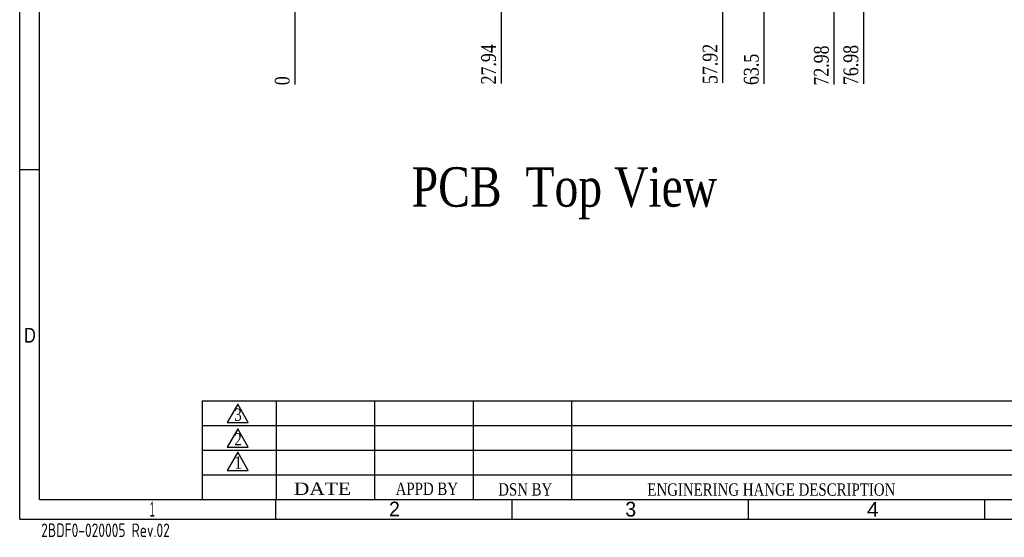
# Model space of a CAD drawing. Header units: millimetres. Extents: x 861 to 1254, y -31 to 249.
# Tile 1 of 41: x 861 to 1061, y -31 to 74. Entities that reach past the tile are written whole.
import ezdxf
from ezdxf.enums import TextEntityAlignment as Align

# ---------------------------------------------------------------- set-up
doc = ezdxf.new("R2010")
doc.units = ezdxf.units.MM
doc.header["$LTSCALE"] = 32.67
doc.header["$PDMODE"] = 3
doc.header["$PDSIZE"] = 0.3125
doc.layers.get('0').update_dxf_attribs({"linetype": 'CONTINUOUS'})
doc.layers.get('Defpoints').update_dxf_attribs({"linetype": 'CONTINUOUS'})
doc.layers.add('尺寸標柱線', color=3, linetype='CONTINUOUS', lineweight=15)
doc.styles.get("Standard").update_dxf_attribs({"font": 'times.ttf', "width": 0.8})
doc.styles.add('TEXTSTYLE_0', font='txt', dxfattribs={"width": 0.8})
doc.dimstyles.new('ISO-25(2)', dxfattribs={"dimtxt": 3, "dimasz": 2.5, "dimexe": 1, "dimexo": 1, "dimgap": 1, "dimtad": 1, "dimlfac": 0.666667, "dimdsep": 46, "dimtxsty": 'Standard', "dimcen": 2.5, "dimclrd": 3, "dimclre": 3, "dimclrt": 2, "dimadec": 0, "dimazin": 2, "dimtfac": 1, "dimtmove": 0, "dimatfit": 3, "dimfxl": 0, "dimarcsym": 0})

# ---------------------------------------------------------------- blocks, each defined once
blk = doc.blocks.new('*D229')
at = {"layer": 'Defpoints', "color": 0}
for p in [(916.73, 80.18), (916.73, 79.43), (916.73, 63.7)]:
    blk.add_point(p, dxfattribs=at)
at = {"layer": '尺寸標柱線', "color": 3, "lineweight": -2}
blk.add_line((916.73, 79.18), (916.73, 61.18), dxfattribs=at)
at = {"layer": '尺寸標柱線', "color": 2, "insert": (914.2, 61.94), "char_height": 3, "attachment_point": 5, "rotation": 90}
blk.add_mtext('0', dxfattribs=at)
blk = doc.blocks.new('*D231')
at = {"layer": 'Defpoints', "color": 0}
for p in [(1026.2, 80.18), (916.73, 79.43), (1026.2, 69.84)]:
    blk.add_point(p, dxfattribs=at)
at = {"layer": '尺寸標柱線', "color": 3, "lineweight": -2}
blk.add_line((1026.2, 79.18), (1026.2, 61.2), dxfattribs=at)
at = {"layer": '尺寸標柱線', "color": 2, "insert": (1023.67, 65.02), "char_height": 3, "attachment_point": 5, "rotation": 90}
blk.add_mtext('72.98', dxfattribs=at)
blk = doc.blocks.new('*D232')
at = {"layer": 'Defpoints', "color": 0}
for p in [(1032.2, 94.38), (916.73, 79.43), (1032.2, 69.95)]:
    blk.add_point(p, dxfattribs=at)
at = {"layer": '尺寸標柱線', "color": 3, "lineweight": -2}
blk.add_line((1032.2, 93.38), (1032.2, 61.31), dxfattribs=at)
at = {"layer": '尺寸標柱線', "color": 2, "insert": (1029.67, 65.13), "char_height": 3, "attachment_point": 5, "rotation": 90}
blk.add_mtext('76.98', dxfattribs=at)
blk = doc.blocks.new('*D240')
at = {"layer": 'Defpoints', "color": 0}
for p in [(958.64, 82.19), (916.73, 79.43), (958.64, 70.16)]:
    blk.add_point(p, dxfattribs=at)
at = {"layer": '尺寸標柱線', "color": 3, "linetype": 'ByBlock', "lineweight": -2}
blk.add_line((958.64, 81.19), (958.64, 61.38), dxfattribs=at)
at = {"layer": '尺寸標柱線', "color": 2, "insert": (956.11, 65.27), "char_height": 3, "attachment_point": 5, "rotation": 90}
blk.add_mtext('27.94', dxfattribs=at)
blk = doc.blocks.new('*D241')
at = {"layer": 'Defpoints', "color": 0}
for p in [(1011.98, 82.19), (916.73, 79.43), (1011.98, 68.15)]:
    blk.add_point(p, dxfattribs=at)
at = {"layer": '尺寸標柱線', "color": 3, "linetype": 'ByBlock', "lineweight": -2}
blk.add_line((1011.98, 81.19), (1011.98, 61.34), dxfattribs=at)
at = {"layer": '尺寸標柱線', "color": 2, "insert": (1009.45, 64.24), "char_height": 3, "attachment_point": 5, "rotation": 90}
blk.add_mtext('63.5', dxfattribs=at)
blk = doc.blocks.new('*D242')
at = {"layer": 'Defpoints', "color": 0}
for p in [(1003.61, 102.93), (916.73, 79.43), (1003.61, 70.17)]:
    blk.add_point(p, dxfattribs=at)
at = {"layer": '尺寸標柱線', "color": 3, "linetype": 'ByBlock', "lineweight": -2}
blk.add_line((1003.61, 101.93), (1003.61, 61.51), dxfattribs=at)
at = {"layer": '尺寸標柱線', "color": 2, "insert": (1001.08, 65.34), "char_height": 3, "attachment_point": 5, "rotation": 90}
blk.add_mtext('57.92', dxfattribs=at)

msp = doc.modelspace()

# ---------------------------------------------------------------- linework, layer by layer
at = {"color": 7, "linetype": 'Continuous', "lineweight": 30}
for p, q in [((860.87, -27.104), (860.87, 248.896)), ((864.87, -23.104), (864.87, 244.896)), ((864.87, -23.104), (1248.87, -23.104)), ((912.87, -27.104), (912.87, -23.104)), ((960.87, -27.104), (960.87, -23.104)), ((1008.87, -27.104), (1008.87, -23.104)), ((1056.87, -27.104), (1056.87, -23.104)), ((860.87, -27.104), (1252.87, -27.104))]:
    msp.add_line(p, q, dxfattribs=at)
at = {"color": 7, "linetype": 'Continuous'}
msp.add_line((860.87, 43.896), (864.87, 43.896), dxfattribs=at)
at = {"color": 2, "linetype": 'Continuous', "lineweight": 30}
for p, q in [((897.939, -3.092), (1070.1, -3.092)), ((897.939, -3.092), (897.939, -23.104)), ((905.134, -3.747), (902.985, -7.469)), ((907.283, -7.469), (905.134, -3.747)), ((912.939, -3.092), (912.939, -23.104)), ((932.939, -3.092), (932.939, -23.104)), ((952.939, -3.092), (952.939, -23.104)), ((972.939, -3.092), (972.939, -23.104)), ((902.985, -7.469), (907.283, -7.469)), ((897.939, -8.092), (1070.1, -8.092)), ((905.134, -8.753), (902.985, -12.475)), ((907.283, -12.475), (905.134, -8.753)), ((897.939, -13.092), (1070.1, -13.092)), ((902.985, -12.475), (907.283, -12.475)), ((905.134, -13.468), (902.985, -17.19)), ((907.283, -17.19), (905.134, -13.468)), ((902.985, -17.19), (907.283, -17.19)), ((897.939, -18.092), (1070.1, -18.092))]:
    msp.add_line(p, q, dxfattribs=at)

# ---------------------------------------------------------------- texts
at = {"color": 2, "linetype": 'Continuous', "lineweight": 30, "style": 'TEXTSTYLE_0'}
for s, width, p, p2 in [('D', 1.2, (861.75, 8.751), (864.15, 8.751)), ('2', 1.1, (935.867, -26.548), (938.067, -26.548)), ('3', 1.1, (983.844, -26.572), (986.044, -26.572)), ('4', 1.2, (1032.899, -26.626), (1035.299, -26.626))]:
    msp.add_text(s, height=3, dxfattribs=dict(at, width=width)).set_placement(p, p2, align=Align.FIT)
at = {"color": 2, "lineweight": 30, "width": 0.8}
for s, p in [('3', (904.455, -7.13)), ('2', (904.455, -12.136)), ('1', (904.455, -16.851))]:
    msp.add_text(s, height=2.5, dxfattribs=at).set_placement(p)
at = {"color": 2, "linetype": 'Continuous', "lineweight": 30, "width": 1.179756}
msp.add_text('DATE', height=2.5, dxfattribs=at).set_placement((916.542, -22.177), (928.153, -22.177), align=Align.FIT)
at = {"color": 2, "linetype": 'Continuous', "lineweight": 30, "style": 'TEXTSTYLE_0'}
msp.add_text('1', height=3, dxfattribs=at).set_placement((887.279, -26.584), (888.279, -26.584), align=Align.FIT)
at = {"color": 2, "linetype": 'Continuous', "lineweight": 30, "line_spacing_factor": 0.9}
for s, insert, char_height, width, attachment_point in [('APPD BY', (943.548, -19.686), 2.5, 36.34, 2), ('DSN BY', (963.523, -19.807), 2.5, 36.34, 2), ('ENGINERING HANGE DESCRIPTION', (1013.494, -19.838), 2.5, 96.86255, 2), ('{\\Fiso,chineset|c136;2BDF0-020005 Rev.02}', (865.237, -27.981), 2.76, 50.11179, 1)]:
    msp.add_mtext(s, dxfattribs=dict(at, insert=insert, char_height=char_height, width=width, attachment_point=attachment_point))
at = {"layer": '尺寸標柱線', "linetype": 'Continuous', "insert": (971.48, 44.369), "char_height": 8, "width": 68.6297, "attachment_point": 2, "line_spacing_factor": 0.9}
msp.add_mtext('PCB  Top View', dxfattribs=at)

# ---------------------------------------------------------------- dimensions: what is measured, and where the dimension line sits
at = {"layer": '尺寸標柱線'}
for feature_location, offset, picture, middle in [((1003.609, 102.933), (0, -32.764), '*D242', (1001.079, 65.341)), ((958.64, 82.19), (0, -12.034), '*D240', (956.109, 65.269)), ((1011.98, 82.19), (0, -14.038), '*D241', (1009.449, 64.245))]:
    dim = msp.add_ordinate_dim(feature_location=feature_location, offset=offset, dtype=1, origin=(916.73, 79.428), dimstyle='ISO-25(2)', override={"dimarcsym": 1}, dxfattribs=at)
    dim.commit()
    dim.dimension.update_dxf_attribs({"geometry": picture, "text_midpoint": middle})
for feature_location, offset, origin, picture, middle in [((1032.2, 94.383), (0, -24.435), (916.73, 79.428), '*D232', (1029.669, 65.129)), ((916.729557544, 80.17799389), (0, -16.481924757), (916.729557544, 79.42799389), '*D229', (914.203602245, 61.937309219)), ((1026.2, 80.178), (0, -10.342), (916.73, 79.428), '*D231', (1023.669, 65.017))]:
    dim = msp.add_ordinate_dim(feature_location=feature_location, offset=offset, dtype=1, origin=origin, dimstyle='ISO-25(2)', dxfattribs=at)
    dim.commit()
    dim.dimension.update_dxf_attribs({"geometry": picture, "text_midpoint": middle})

doc.saveas('drawing.dxf')
